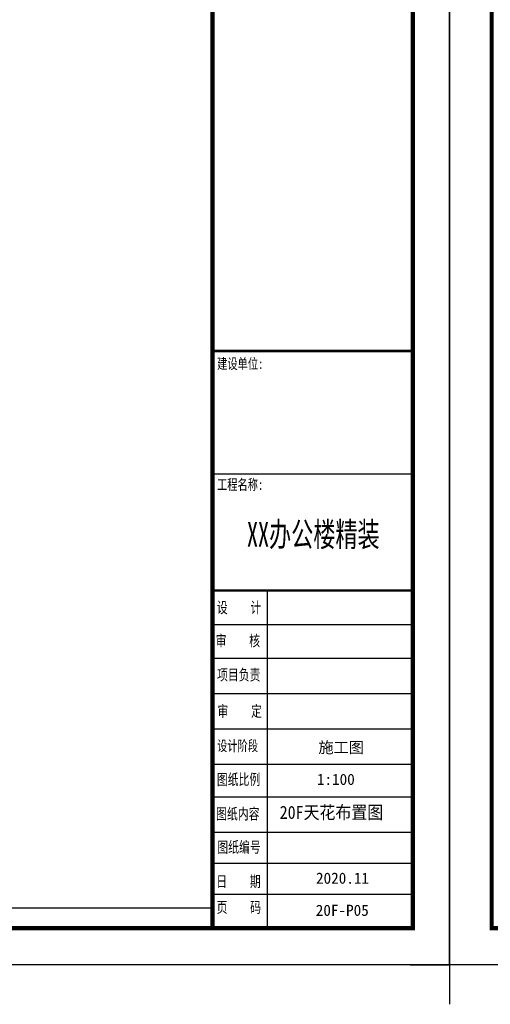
# Model space of a CAD drawing. Header units: millimetres. Extents: x -539149 to -534375, y 505028 to 505469.
# Tile 62 of 135: x -536284 to -536157, y 505028 to 505293. Entities that reach past the tile are written whole.
import ezdxf
from ezdxf.enums import TextEntityAlignment as Align

# ---------------------------------------------------------------- set-up
doc = ezdxf.new("R2010")
doc.units = ezdxf.units.MM
doc.header["$LTSCALE"] = 10
for name, color, linetype in [('A-建筑-窗户', 4, 'Continuous'), ('A2图框$0$E-图框', 100, 'Continuous'), ('DS-TEXT', 50, 'Continuous'), ('E-尺寸标注', 9, 'Continuous'), ('IDS-TEXT', 50, 'Continuous')]:
    doc.layers.add(name, color=color, linetype=linetype)
doc.layers.add('A-批量打印图层', color=251, linetype='Continuous', plot=False)
doc.layers.add('A2图框$0$图框外线', color=1, linetype='Continuous', plot=False)
doc.styles.add('A2图框$0$宋体', font='txt', dxfattribs={"width": 0.75})
doc.styles.add('A2图框$0$黑体', font='simhei.ttf')
doc.styles.add('ar', font='arial.ttf')
doc.styles.add('黑体', font='simhei.ttf')

# ---------------------------------------------------------------- blocks, each defined once
blk = doc.blocks.new('A2图框')
at = {"layer": 'A2图框$0$E-图框', "color": 4}
for p, q in [((155.38, 17.5), (209.38, 17.5)), ((170.24, -104.9), (170.24, -13.95)), ((155.38, -23.08), (209.38, -23.08)), ((155.38, -32.21), (209.38, -32.21)), ((155.38, -41.74), (209.38, -41.74)), ((155.38, -41.74), (209.38, -41.74)), ((155.38, -51.25), (209.38, -51.25)), ((155.38, -60.76), (209.38, -60.76)), ((155.38, -69.51), (209.38, -69.51)), ((155.38, -79.02), (209.38, -79.02)), ((155.38, -87.4), (209.38, -87.4)), ((155.38, -95.77), (209.38, -95.77))]:
    blk.add_line(p, q, dxfattribs=at)
at = {"layer": 'A2图框$0$E-图框', "color": 4, "const_width": 1.13}
blk.add_lwpolyline([(-363.4, 295.3), (209.38, 295.3), (209.38, -104.9), (-363.4, -104.9)], close=True, dxfattribs=at)
at = {"layer": 'A2图框$0$E-图框', "color": 4}
for points, const_width in [([(155.38, 295.3), (155.38, -104.9)], 1.13), ([(155.38, 50.55), (209.38, 50.55)], 0.707), ([(155.38, -13.95), (209.38, -13.95)], 0.707)]:
    blk.add_lwpolyline(points, dxfattribs=dict(at, const_width=const_width))
at = {"layer": 'A2图框$0$图框外线', "color": 1}
blk.add_lwpolyline([(-374.72, 305.2), (219.28, 305.2), (219.28, -114.8), (-374.72, -114.8)], close=True, dxfattribs=at)
blk.add_lwpolyline([(-374.72, 305.2), (219.28, 305.2), (219.28, -114.8), (-374.72, -114.8)], close=True, dxfattribs=at)
blk.add_lwpolyline([(-374.72, 305.2), (219.28, 305.2), (219.28, -114.8), (-374.72, -114.8)], close=True, dxfattribs=at)
for points in [[(-385.32, -114.8), (-374.72, -114.8), (-374.72, -125.41)], [(229.89, -114.8), (219.28, -114.8), (219.28, -125.41)]]:
    blk.add_lwpolyline(points, dxfattribs=at)
at = {"color": 150, "style": 'A2图框$0$黑体', "width": 0.630127}
blk.add_text('  XX办公楼精装  ', height=6.5707, dxfattribs=at).set_placement((158.75, -2.11), (206.38, -2.11), align=Align.FIT)
at = {"layer": 'A2图框$0$E-图框', "color": 4, "linetype": 'Continuous', "style": 'A2图框$0$宋体', "width": 0.75}
for s, height, p in [('建设单位:', 2.828, (156.66, 45.72)), ('工程名称:', 2.828, (156.62, 13.17)), ('设    计', 3, (156.57, -20.03)), ('审    核 ', 3, (156.24, -28.98)), ('项目负责', 3, (156.62, -38.16)), ('审    定', 3, (156.75, -47.95)), ('设计阶段', 2.828, (156.64, -57.19)), ('图纸比例 ', 3, (156.57, -66.33)), ('图纸内容', 3, (156.37, -75.6)), ('图纸编号 ', 3, (156.69, -84.56)), ('日    期', 3, (156.42, -93.8)), ('页    码', 3, (156.51, -100.77))]:
    blk.add_text(s, height=height, dxfattribs=at).set_placement(p)
blk = doc.blocks.new('ffdsaff')
at = {"layer": 'DS-TEXT', "style": 'ar', "flags": 8}
for tag, height, p in [('1:50', 1.96, (-10.5, 27.11)), ('2014.10.18', 1.96, (-6.8, 8.36)), ('P-01', 2.94, (-8.32, 1.92))]:
    blk.add_attdef(tag, text='', height=height, dxfattribs=at).set_placement(p, align=Align.RIGHT)
at = {"layer": 'DS-TEXT', "linetype": 'Continuous', "style": '黑体', "width": 1.344271, "flags": 8}
blk.add_attdef('原始平面布置图', text='', height=2.35, dxfattribs=at).set_placement((-24.86, 20.62), (-2.13, 20.62), align=Align.FIT)
blk = doc.blocks.new('A3图名')
at = {"layer": 'DS-TEXT', "linetype": 'Continuous', "flags": 8}
for tag, height, style, width, p, p2 in [('平 面 布 置 图', 3, '黑体', 0.960193, (-38, 48.77), (-9, 48.77)), ('FIXTURE  &  FURNISHING  LEVEL', 2, 'ar', 0.650857, (-38, 44.7), (-9, 44.7))]:
    blk.add_attdef(tag, text='', height=height, dxfattribs=dict(at, style=style, width=width)).set_placement(p, p2, align=Align.FIT)
at = {"layer": 'DS-TEXT', "style": 'ar', "flags": 8}
for tag, height, p in [('1:50', 2, (-9.5, 30.1)), ('RC-405', 3, (-9.5, 11.5))]:
    blk.add_attdef(tag, text='', height=height, dxfattribs=at).set_placement(p, align=Align.RIGHT)

msp = doc.modelspace()

# ---------------------------------------------------------------- linework, layer by layer
at = {"color": 3}
msp.add_line((-536750.648, 505053.909), (-536231.86, 505053.909), dxfattribs=at)
at = {"layer": 'A-批量打印图层'}
for points in [[(-536761.961, 505458.51), (-536167.961, 505458.51), (-536167.961, 505038.51), (-536761.961, 505038.51)], [(-536167.961, 505458.51), (-535573.961, 505458.51), (-535573.961, 505038.51), (-536167.961, 505038.51)]]:
    msp.add_lwpolyline(points, close=True, dxfattribs=at)

# ---------------------------------------------------------------- block references
ref = msp.add_blockref('A3图名', (-536173.838, 505029.338), dxfattribs=dict(xscale=1.362294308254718, yscale=1.362294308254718, zscale=1.362294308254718))
ref.add_attrib('平 面 布 置 图', '施工图', dxfattribs={"layer": 'IDS-TEXT', "linetype": 'Continuous', "height": 3, "style": '黑体'}).set_placement((-536203.316, 505094.685), align=Align.BOTTOM_LEFT)
at = {"layer": 'A-建筑-窗户', "ltscale": 0.5}
for p in [(-536387.245, 505153.313), (-535793.245, 505153.313)]:
    msp.add_blockref('A2图框', p, dxfattribs=at)
at = {"layer": 'E-尺寸标注'}
ref = msp.add_blockref('ffdsaff', (-536180.79, 505048.717), dxfattribs=dict(at, xscale=1.362294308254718, yscale=1.362294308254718, zscale=1.362294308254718))
ref.add_attrib('原始平面布置图', '20F天花布置图', dxfattribs={"layer": 'DS-TEXT', "linetype": 'Continuous', "height": 3.5, "style": '黑体', "width": 0.9}).set_placement((-536213.743, 505076.803), align=Align.BOTTOM_LEFT)
ref.add_attrib('1:50', '1:100', dxfattribs={"layer": 'DS-TEXT', "height": 3, "style": '黑体'}).set_placement((-536193.519, 505086.091), align=Align.BOTTOM_RIGHT)
ref.add_attrib('2014.10.18', '2020.11', dxfattribs={"layer": 'DS-TEXT', "height": 3, "style": '黑体'}).set_placement((-536189.676, 505059.48), align=Align.BOTTOM_RIGHT)
ref.add_attrib('P-01', '20F-P05', dxfattribs={"layer": 'DS-TEXT', "height": 3, "style": '黑体'}).set_placement((-536189.738, 505050.826), align=Align.BOTTOM_RIGHT)

doc.saveas('drawing.dxf')
